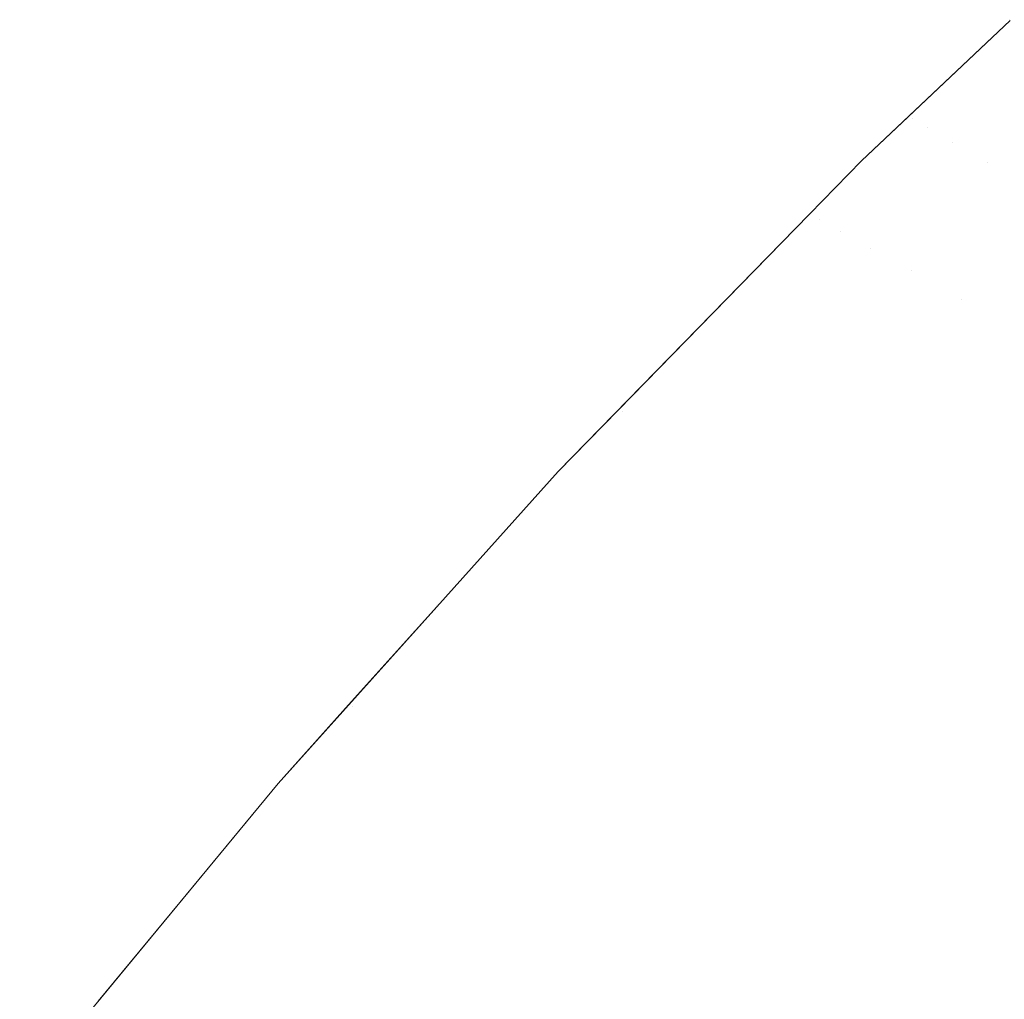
# Model space of a CAD drawing. Header units: centimetres. Extents: x -35.1 to 36.2, y 3.4 to 5.2.
# Tile 67 of 256: x -35.0679 to -35.0578, y 5.1521 to 5.1622. Entities that reach past the tile are written whole.
import ezdxf

# ---------------------------------------------------------------- set-up
doc = ezdxf.new("R2010")
doc.units = ezdxf.units.CM
doc.header["$LTSCALE"] = 2.54
doc.layers.add('Lucido design-1', color=7, linetype='Continuous')

# ---------------------------------------------------------------- blocks, each defined once
blk = doc.blocks.new('Gruppo-4-1')
at = {"color": 7, "linetype": 'Continuous', "lineweight": 9}
for points, invisible_edges in [([(-35.059239, 5.160751, -1872.315514), (-35.05977, 5.160205, -1872.313952), (-35.057718, 5.162198, -1872.313952)], 11), ([(-35.05977, 5.160205, -1872.313952), (-35.059731, 5.160183, -1872.31239), (-35.057679, 5.162175, -1872.31239), (-35.057718, 5.162198, -1872.313952)], 15), ([(-35.057615, 5.162137, -1872.310829), (-35.057679, 5.162175, -1872.31239), (-35.059731, 5.160183, -1872.31239), (-35.059666, 5.160146, -1872.310829)], 15), ([(-35.059666, 5.160146, -1872.310829), (-35.059574, 5.160095, -1872.30927), (-35.057526, 5.162084, -1872.30927), (-35.057615, 5.162137, -1872.310829)], 15), ([(-35.057718, 5.162198, -1872.313952), (-35.057714, 5.162188, -1872.315514), (-35.059239, 5.160751, -1872.315514)], 9), ([(-35.059239, 5.160751, -1872.315514), (-35.057714, 5.162188, -1872.315514), (-35.057714, 5.162188, -1872.915514), (-35.05876, 5.161202, -1872.915514)], 10), ([(-35.05876, 5.161202, -1872.915514), (-35.057714, 5.162188, -1872.915514), (-35.057679, 5.162175, -1872.918638), (-35.058717, 5.161181, -1872.918638)], 14), ([(-35.058717, 5.161181, -1872.918638), (-35.057679, 5.162175, -1872.918638), (-35.057526, 5.162084, -1872.921758), (-35.058562, 5.161091, -1872.921758)], 15), ([(-35.057411, 5.162016, -1872.307713), (-35.057526, 5.162084, -1872.30927), (-35.059574, 5.160095, -1872.30927), (-35.059457, 5.160029, -1872.307713)], 15), ([(-35.059457, 5.160029, -1872.307713), (-35.059314, 5.159949, -1872.30616), (-35.05727, 5.161933, -1872.30616), (-35.057411, 5.162016, -1872.307713)], 15), ([(-35.058562, 5.161091, -1872.921758), (-35.057526, 5.162084, -1872.921758), (-35.05727, 5.161933, -1872.924868), (-35.058304, 5.160943, -1872.924868)], 15), ([(-35.057104, 5.161836, -1872.304609), (-35.05727, 5.161933, -1872.30616), (-35.059314, 5.159949, -1872.30616), (-35.059145, 5.159854, -1872.304609)], 15), ([(-35.058304, 5.160943, -1872.924868), (-35.05727, 5.161933, -1872.924868), (-35.056914, 5.161723, -1872.927965), (-35.057943, 5.160736, -1872.927965)], 15), ([(-35.059145, 5.159854, -1872.304609), (-35.05895, 5.159745, -1872.303063), (-35.056914, 5.161723, -1872.303063), (-35.057104, 5.161836, -1872.304609)], 15), ([(-35.056698, 5.161595, -1872.301521), (-35.056914, 5.161723, -1872.303063), (-35.05895, 5.159745, -1872.303063), (-35.05873, 5.159622, -1872.301521)], 15), ([(-35.057943, 5.160736, -1872.927965), (-35.056914, 5.161723, -1872.927965), (-35.056457, 5.161453, -1872.931044), (-35.057482, 5.16047, -1872.931044)], 15), ([(-35.05873, 5.159622, -1872.301521), (-35.058485, 5.159484, -1872.299984), (-35.056457, 5.161453, -1872.299984), (-35.056698, 5.161595, -1872.301521)], 15), ([(-35.056191, 5.161296, -1872.298453), (-35.056457, 5.161453, -1872.299984), (-35.058485, 5.159484, -1872.299984), (-35.058214, 5.159332, -1872.298453)], 15), ([(-35.058214, 5.159332, -1872.298453), (-35.057918, 5.159167, -1872.296927), (-35.055901, 5.161125, -1872.296927), (-35.056191, 5.161296, -1872.298453)], 15), ([(-35.059239, 5.160751, -1872.915514), (-35.058717, 5.161181, -1872.918638), (-35.05977, 5.160205, -1872.917076)], 11), ([(-35.058717, 5.161181, -1872.918638), (-35.059731, 5.160183, -1872.918638), (-35.05977, 5.160205, -1872.917076)], 11), ([(-35.059666, 5.160146, -1872.920199), (-35.059731, 5.160183, -1872.918638), (-35.058717, 5.161181, -1872.918638)], 11), ([(-35.058717, 5.161181, -1872.918638), (-35.058562, 5.161091, -1872.921758), (-35.059574, 5.160095, -1872.921758), (-35.059666, 5.160146, -1872.920199)], 15), ([(-35.05876, 5.161202, -1872.915514), (-35.059239, 5.160751, -1872.915514), (-35.059239, 5.160751, -1872.315514)], 10), ([(-35.059239, 5.160751, -1872.915514), (-35.05876, 5.161202, -1872.915514), (-35.058717, 5.161181, -1872.918638)], 10), ([(-35.055587, 5.160939, -1872.295409), (-35.055901, 5.161125, -1872.296927), (-35.057918, 5.159167, -1872.296927), (-35.057598, 5.158987, -1872.295409)], 15), ([(-35.059457, 5.160029, -1872.923315), (-35.059574, 5.160095, -1872.921758), (-35.058562, 5.161091, -1872.921758)], 11), ([(-35.058562, 5.161091, -1872.921758), (-35.058304, 5.160943, -1872.924868), (-35.059314, 5.159949, -1872.924868), (-35.059457, 5.160029, -1872.923315)], 15), ([(-35.059145, 5.159854, -1872.926419), (-35.059314, 5.159949, -1872.924868), (-35.058304, 5.160943, -1872.924868)], 11), ([(-35.058304, 5.160943, -1872.924868), (-35.057943, 5.160736, -1872.927965), (-35.05895, 5.159745, -1872.927965), (-35.059145, 5.159854, -1872.926419)], 15), ([(-35.059239, 5.160751, -1872.315514), (-35.059774, 5.160203, -1872.315514), (-35.05977, 5.160205, -1872.313952)], 10), ([(-35.059774, 5.160203, -1872.315514), (-35.059239, 5.160751, -1872.315514), (-35.059239, 5.160751, -1872.915514), (-35.059774, 5.160203, -1872.915514)], 10), ([(-35.05977, 5.160205, -1872.917076), (-35.059774, 5.160203, -1872.915514), (-35.059239, 5.160751, -1872.915514)], 9), ([(-35.05873, 5.159622, -1872.929507), (-35.05895, 5.159745, -1872.927965), (-35.057943, 5.160736, -1872.927965)], 11), ([(-35.057943, 5.160736, -1872.927965), (-35.057482, 5.16047, -1872.931044), (-35.058485, 5.159484, -1872.931044), (-35.05873, 5.159622, -1872.929507)], 15), ([(-35.058214, 5.159332, -1872.932576), (-35.058485, 5.159484, -1872.931044), (-35.057482, 5.16047, -1872.931044)], 11), ([(-35.057482, 5.16047, -1872.931044), (-35.056921, 5.160147, -1872.934101), (-35.057918, 5.159167, -1872.934101), (-35.058214, 5.159332, -1872.932576)], 15), ([(-35.061731, 5.158199, -1872.917076), (-35.062352, 5.157563, -1872.915514), (-35.059774, 5.160203, -1872.915514), (-35.05977, 5.160205, -1872.917076)], 13), ([(-35.061733, 5.158196, -1872.315514), (-35.060758, 5.159194, -1872.315514), (-35.059774, 5.160203, -1872.915514), (-35.062352, 5.157563, -1872.915514)], 10), ([(-35.05977, 5.160205, -1872.917076), (-35.059731, 5.160183, -1872.918638), (-35.061691, 5.158178, -1872.918638), (-35.061731, 5.158199, -1872.917076)], 15), ([(-35.060758, 5.159194, -1872.315514), (-35.060722, 5.159182, -1872.31239), (-35.05977, 5.160205, -1872.313952)], 11), ([(-35.05977, 5.160205, -1872.313952), (-35.059774, 5.160203, -1872.315514), (-35.060758, 5.159194, -1872.315514)], 9), ([(-35.060758, 5.159194, -1872.315514), (-35.059774, 5.160203, -1872.315514), (-35.059774, 5.160203, -1872.915514)], 10), ([(-35.060722, 5.159182, -1872.31239), (-35.059731, 5.160183, -1872.31239), (-35.05977, 5.160205, -1872.313952)], 11), ([(-35.061624, 5.158143, -1872.920199), (-35.061691, 5.158178, -1872.918638), (-35.059731, 5.160183, -1872.918638), (-35.059666, 5.160146, -1872.920199)], 15), ([(-35.059666, 5.160146, -1872.920199), (-35.059574, 5.160095, -1872.921758), (-35.061531, 5.158093, -1872.921758), (-35.061624, 5.158143, -1872.920199)], 15), ([(-35.061412, 5.15803, -1872.923315), (-35.061531, 5.158093, -1872.921758), (-35.059574, 5.160095, -1872.921758), (-35.059457, 5.160029, -1872.923315)], 15), ([(-35.059666, 5.160146, -1872.310829), (-35.059731, 5.160183, -1872.31239), (-35.060722, 5.159182, -1872.31239), (-35.060564, 5.159095, -1872.30927)], 15), ([(-35.060564, 5.159095, -1872.30927), (-35.059574, 5.160095, -1872.30927), (-35.059666, 5.160146, -1872.310829)], 11), ([(-35.059457, 5.160029, -1872.307713), (-35.059574, 5.160095, -1872.30927), (-35.060564, 5.159095, -1872.30927), (-35.060301, 5.158952, -1872.30616)], 15), ([(-35.057598, 5.158987, -1872.935619), (-35.057918, 5.159167, -1872.934101), (-35.056921, 5.160147, -1872.934101)], 11), ([(-35.059457, 5.160029, -1872.923315), (-35.059314, 5.159949, -1872.924868), (-35.061266, 5.157952, -1872.924868), (-35.061412, 5.15803, -1872.923315)], 15), ([(-35.060301, 5.158952, -1872.30616), (-35.059314, 5.159949, -1872.30616), (-35.059457, 5.160029, -1872.307713)], 11), ([(-35.061094, 5.15786, -1872.926419), (-35.061266, 5.157952, -1872.924868), (-35.059314, 5.159949, -1872.924868), (-35.059145, 5.159854, -1872.926419)], 15), ([(-35.059145, 5.159854, -1872.304609), (-35.059314, 5.159949, -1872.30616), (-35.060301, 5.158952, -1872.30616), (-35.059934, 5.158751, -1872.303063)], 15), ([(-35.059145, 5.159854, -1872.926419), (-35.05895, 5.159745, -1872.927965), (-35.060896, 5.157755, -1872.927965), (-35.061094, 5.15786, -1872.926419)], 15), ([(-35.059934, 5.158751, -1872.303063), (-35.05895, 5.159745, -1872.303063), (-35.059145, 5.159854, -1872.304609)], 11), ([(-35.060672, 5.157636, -1872.929507), (-35.060896, 5.157755, -1872.927965), (-35.05895, 5.159745, -1872.927965), (-35.05873, 5.159622, -1872.929507)], 15), ([(-35.05873, 5.159622, -1872.301521), (-35.05895, 5.159745, -1872.303063), (-35.059934, 5.158751, -1872.303063), (-35.059465, 5.158495, -1872.299984)], 15), ([(-35.05873, 5.159622, -1872.929507), (-35.058485, 5.159484, -1872.931044), (-35.060422, 5.157503, -1872.931044), (-35.060672, 5.157636, -1872.929507)], 15), ([(-35.059465, 5.158495, -1872.299984), (-35.058485, 5.159484, -1872.299984), (-35.05873, 5.159622, -1872.301521)], 11), ([(-35.060146, 5.157356, -1872.932576), (-35.060422, 5.157503, -1872.931044), (-35.058485, 5.159484, -1872.931044), (-35.058214, 5.159332, -1872.932576)], 15), ([(-35.058214, 5.159332, -1872.298453), (-35.058485, 5.159484, -1872.299984), (-35.059465, 5.158495, -1872.299984), (-35.058893, 5.158182, -1872.296927)], 15), ([(-35.058214, 5.159332, -1872.932576), (-35.057918, 5.159167, -1872.934101), (-35.059845, 5.157196, -1872.934101), (-35.060146, 5.157356, -1872.932576)], 15), ([(-35.058893, 5.158182, -1872.296927), (-35.057918, 5.159167, -1872.296927), (-35.058214, 5.159332, -1872.298453)], 11), ([(-35.060758, 5.159194, -1872.315514), (-35.061733, 5.158196, -1872.315514), (-35.061691, 5.158178, -1872.31239), (-35.060722, 5.159182, -1872.31239)], 14), ([(-35.060722, 5.159182, -1872.31239), (-35.061691, 5.158178, -1872.31239), (-35.061531, 5.158093, -1872.30927), (-35.060564, 5.159095, -1872.30927)], 15), ([(-35.060564, 5.159095, -1872.30927), (-35.061531, 5.158093, -1872.30927), (-35.061266, 5.157952, -1872.30616), (-35.060301, 5.158952, -1872.30616)], 15), ([(-35.059519, 5.157022, -1872.935619), (-35.059845, 5.157196, -1872.934101), (-35.057918, 5.159167, -1872.934101), (-35.057598, 5.158987, -1872.935619)], 15), ([(-35.057598, 5.158987, -1872.295409), (-35.057918, 5.159167, -1872.296927), (-35.058893, 5.158182, -1872.296927), (-35.058221, 5.157816, -1872.293898)], 15), ([(-35.057598, 5.158987, -1872.935619), (-35.057253, 5.158793, -1872.93713), (-35.059167, 5.156835, -1872.93713), (-35.059519, 5.157022, -1872.935619)], 15), ([(-35.058221, 5.157816, -1872.293898), (-35.057253, 5.158793, -1872.293898), (-35.057598, 5.158987, -1872.295409)], 11), ([(-35.060301, 5.158952, -1872.30616), (-35.061266, 5.157952, -1872.30616), (-35.060896, 5.157755, -1872.303063), (-35.059934, 5.158751, -1872.303063)], 15), ([(-35.058791, 5.156635, -1872.938634), (-35.059167, 5.156835, -1872.93713), (-35.057253, 5.158793, -1872.93713), (-35.056884, 5.158586, -1872.938634)], 15), ([(-35.056884, 5.158586, -1872.292394), (-35.057253, 5.158793, -1872.293898), (-35.058221, 5.157816, -1872.293898), (-35.057452, 5.157395, -1872.290899)], 15), ([(-35.059934, 5.158751, -1872.303063), (-35.060896, 5.157755, -1872.303063), (-35.060422, 5.157503, -1872.299984), (-35.059465, 5.158495, -1872.299984)], 15), ([(-35.056884, 5.158586, -1872.938634), (-35.05649, 5.158366, -1872.940129), (-35.058391, 5.156422, -1872.940129), (-35.058791, 5.156635, -1872.938634)], 15), ([(-35.059465, 5.158495, -1872.299984), (-35.060422, 5.157503, -1872.299984), (-35.059845, 5.157196, -1872.296927), (-35.058893, 5.158182, -1872.296927)], 15), ([(-35.057966, 5.156196, -1872.941616), (-35.058391, 5.156422, -1872.940129), (-35.05649, 5.158366, -1872.940129), (-35.056073, 5.158132, -1872.941616)], 15), ([(-35.062352, 5.157563, -1872.915514), (-35.061731, 5.158199, -1872.917076), (-35.0636, 5.156184, -1872.917076)], 11), ([(-35.061731, 5.158199, -1872.917076), (-35.061691, 5.158178, -1872.918638), (-35.06356, 5.156163, -1872.918638), (-35.0636, 5.156184, -1872.917076)], 15), ([(-35.063492, 5.156129, -1872.920199), (-35.06356, 5.156163, -1872.918638), (-35.061691, 5.158178, -1872.918638), (-35.061624, 5.158143, -1872.920199)], 15), ([(-35.062476, 5.157088, -1872.30927), (-35.061531, 5.158093, -1872.30927), (-35.061691, 5.158178, -1872.31239), (-35.062637, 5.157172, -1872.31239)], 15), ([(-35.062352, 5.157563, -1872.315514), (-35.062637, 5.157172, -1872.31239), (-35.061691, 5.158178, -1872.31239)], 11), ([(-35.061691, 5.158178, -1872.31239), (-35.061733, 5.158196, -1872.315514), (-35.062352, 5.157563, -1872.315514)], 9), ([(-35.062352, 5.157563, -1872.915514), (-35.062352, 5.157563, -1872.315514), (-35.061733, 5.158196, -1872.315514)], 9), ([(-35.058893, 5.158182, -1872.296927), (-35.059845, 5.157196, -1872.296927), (-35.059167, 5.156835, -1872.293898), (-35.058221, 5.157816, -1872.293898)], 15), ([(-35.061624, 5.158143, -1872.920199), (-35.061531, 5.158093, -1872.921758), (-35.063398, 5.156081, -1872.921758), (-35.063492, 5.156129, -1872.920199)], 15), ([(-35.063276, 5.15602, -1872.923315), (-35.063398, 5.156081, -1872.921758), (-35.061531, 5.158093, -1872.921758), (-35.061412, 5.15803, -1872.923315)], 15), ([(-35.062208, 5.15695, -1872.30616), (-35.061266, 5.157952, -1872.30616), (-35.061531, 5.158093, -1872.30927), (-35.062476, 5.157088, -1872.30927)], 15), ([(-35.056073, 5.158132, -1872.941616), (-35.055633, 5.157885, -1872.943094), (-35.057517, 5.155957, -1872.943094), (-35.057966, 5.156196, -1872.941616)], 15), ([(-35.061412, 5.15803, -1872.923315), (-35.061266, 5.157952, -1872.924868), (-35.063128, 5.155945, -1872.924868), (-35.063276, 5.15602, -1872.923315)], 15), ([(-35.062953, 5.155857, -1872.926419), (-35.063128, 5.155945, -1872.924868), (-35.061266, 5.157952, -1872.924868), (-35.061094, 5.15786, -1872.926419)], 15), ([(-35.061835, 5.156756, -1872.303063), (-35.060896, 5.157755, -1872.303063), (-35.061266, 5.157952, -1872.30616), (-35.062208, 5.15695, -1872.30616)], 15), ([(-35.061094, 5.15786, -1872.926419), (-35.060896, 5.157755, -1872.927965), (-35.062751, 5.155755, -1872.927965), (-35.062953, 5.155857, -1872.926419)], 15), ([(-35.058221, 5.157816, -1872.293898), (-35.059167, 5.156835, -1872.293898), (-35.058391, 5.156422, -1872.290899), (-35.057452, 5.157395, -1872.290899)], 15), ([(-35.062523, 5.15564, -1872.929507), (-35.062751, 5.155755, -1872.927965), (-35.060896, 5.157755, -1872.927965), (-35.060672, 5.157636, -1872.929507)], 15), ([(-35.061357, 5.156508, -1872.299984), (-35.060422, 5.157503, -1872.299984), (-35.060896, 5.157755, -1872.303063), (-35.061835, 5.156756, -1872.303063)], 15), ([(-35.060672, 5.157636, -1872.929507), (-35.060422, 5.157503, -1872.931044), (-35.062269, 5.155511, -1872.931044), (-35.062523, 5.15564, -1872.929507)], 15), ([(-35.0636, 5.156184, -1872.917076), (-35.063598, 5.156176, -1872.915514), (-35.062352, 5.157563, -1872.915514)], 9), ([(-35.062352, 5.157563, -1872.315514), (-35.063598, 5.156176, -1872.315514), (-35.06356, 5.156163, -1872.31239), (-35.062637, 5.157172, -1872.31239)], 14), ([(-35.063598, 5.156176, -1872.315514), (-35.062352, 5.157563, -1872.315514), (-35.062352, 5.157563, -1872.915514), (-35.063598, 5.156176, -1872.915514)], 10), ([(-35.061989, 5.15537, -1872.932576), (-35.062269, 5.155511, -1872.931044), (-35.060422, 5.157503, -1872.931044), (-35.060146, 5.157356, -1872.932576)], 15), ([(-35.060775, 5.156206, -1872.296927), (-35.059845, 5.157196, -1872.296927), (-35.060422, 5.157503, -1872.299984), (-35.061357, 5.156508, -1872.299984)], 15), ([(-35.057452, 5.157395, -1872.290899), (-35.058391, 5.156422, -1872.290899), (-35.057517, 5.155957, -1872.287934), (-35.056586, 5.156922, -1872.287934)], 15), ([(-35.060146, 5.157356, -1872.932576), (-35.059845, 5.157196, -1872.934101), (-35.061682, 5.155215, -1872.934101), (-35.061989, 5.15537, -1872.932576)], 15), ([(-35.062637, 5.157172, -1872.31239), (-35.06356, 5.156163, -1872.31239), (-35.063398, 5.156081, -1872.30927), (-35.062476, 5.157088, -1872.30927)], 15), ([(-35.061351, 5.155048, -1872.935619), (-35.061682, 5.155215, -1872.934101), (-35.059845, 5.157196, -1872.934101), (-35.059519, 5.157022, -1872.935619)], 15), ([(-35.060091, 5.155852, -1872.293898), (-35.059167, 5.156835, -1872.293898), (-35.059845, 5.157196, -1872.296927), (-35.060775, 5.156206, -1872.296927)], 15), ([(-35.062476, 5.157088, -1872.30927), (-35.063398, 5.156081, -1872.30927), (-35.063128, 5.155945, -1872.30616), (-35.062208, 5.15695, -1872.30616)], 15), ([(-35.059519, 5.157022, -1872.935619), (-35.059167, 5.156835, -1872.93713), (-35.060993, 5.154867, -1872.93713), (-35.061351, 5.155048, -1872.935619)], 15), ([(-35.062208, 5.15695, -1872.30616), (-35.063128, 5.155945, -1872.30616), (-35.062751, 5.155755, -1872.303063), (-35.061835, 5.156756, -1872.303063)], 15), ([(-35.060611, 5.154674, -1872.938634), (-35.060993, 5.154867, -1872.93713), (-35.059167, 5.156835, -1872.93713), (-35.058791, 5.156635, -1872.938634)], 15), ([(-35.059308, 5.155446, -1872.290899), (-35.058391, 5.156422, -1872.290899), (-35.059167, 5.156835, -1872.293898), (-35.060091, 5.155852, -1872.293898)], 15), ([(-35.061835, 5.156756, -1872.303063), (-35.062751, 5.155755, -1872.303063), (-35.062269, 5.155511, -1872.299984), (-35.061357, 5.156508, -1872.299984)], 15), ([(-35.058791, 5.156635, -1872.938634), (-35.058391, 5.156422, -1872.940129), (-35.060203, 5.154468, -1872.940129), (-35.060611, 5.154674, -1872.938634)], 15), ([(-35.061357, 5.156508, -1872.299984), (-35.062269, 5.155511, -1872.299984), (-35.061682, 5.155215, -1872.296927), (-35.060775, 5.156206, -1872.296927)], 15), ([(-35.059771, 5.15425, -1872.941616), (-35.060203, 5.154468, -1872.940129), (-35.058391, 5.156422, -1872.940129), (-35.057966, 5.156196, -1872.941616)], 15), ([(-35.058427, 5.154989, -1872.287934), (-35.057517, 5.155957, -1872.287934), (-35.058391, 5.156422, -1872.290899), (-35.059308, 5.155446, -1872.290899)], 15), ([(-35.0636, 5.156184, -1872.917076), (-35.065381, 5.154161, -1872.917076), (-35.065226, 5.154364, -1872.915514)], 11), ([(-35.0636, 5.156184, -1872.917076), (-35.06356, 5.156163, -1872.918638), (-35.065339, 5.154142, -1872.918638), (-35.065381, 5.154161, -1872.917076)], 15), ([(-35.065271, 5.154109, -1872.920199), (-35.065339, 5.154142, -1872.918638), (-35.06356, 5.156163, -1872.918638), (-35.063492, 5.156129, -1872.920199)], 15), ([(-35.065226, 5.154364, -1872.915514), (-35.063598, 5.156176, -1872.915514), (-35.0636, 5.156184, -1872.917076)], 10), ([(-35.064503, 5.155169, -1872.315514), (-35.063598, 5.156176, -1872.315514), (-35.063598, 5.156176, -1872.915514), (-35.065226, 5.154364, -1872.915514)], 10), ([(-35.064461, 5.155153, -1872.31239), (-35.06356, 5.156163, -1872.31239), (-35.063598, 5.156176, -1872.315514), (-35.064503, 5.155169, -1872.315514)], 11), ([(-35.064297, 5.155073, -1872.30927), (-35.063398, 5.156081, -1872.30927), (-35.06356, 5.156163, -1872.31239), (-35.064461, 5.155153, -1872.31239)], 15), ([(-35.060775, 5.156206, -1872.296927), (-35.061682, 5.155215, -1872.296927), (-35.060993, 5.154867, -1872.293898), (-35.060091, 5.155852, -1872.293898)], 15), ([(-35.057966, 5.156196, -1872.941616), (-35.057517, 5.155957, -1872.943094), (-35.059315, 5.15402, -1872.943094), (-35.059771, 5.15425, -1872.941616)], 15), ([(-35.063492, 5.156129, -1872.920199), (-35.063398, 5.156081, -1872.921758), (-35.065175, 5.154063, -1872.921758), (-35.065271, 5.154109, -1872.920199)], 15), ([(-35.065051, 5.154004, -1872.923315), (-35.065175, 5.154063, -1872.921758), (-35.063398, 5.156081, -1872.921758), (-35.063276, 5.15602, -1872.923315)], 15), ([(-35.064025, 5.154939, -1872.30616), (-35.063128, 5.155945, -1872.30616), (-35.063398, 5.156081, -1872.30927), (-35.064297, 5.155073, -1872.30927)], 15), ([(-35.063276, 5.15602, -1872.923315), (-35.063128, 5.155945, -1872.924868), (-35.064901, 5.153931, -1872.924868), (-35.065051, 5.154004, -1872.923315)], 15), ([(-35.058834, 5.153777, -1872.944562), (-35.059315, 5.15402, -1872.943094), (-35.057517, 5.155957, -1872.943094), (-35.057045, 5.155706, -1872.944562)], 15), ([(-35.057451, 5.154483, -1872.285009), (-35.05655, 5.155442, -1872.285009), (-35.057517, 5.155957, -1872.287934), (-35.058427, 5.154989, -1872.287934)], 15), ([(-35.064723, 5.153846, -1872.926419), (-35.064901, 5.153931, -1872.924868), (-35.063128, 5.155945, -1872.924868), (-35.062953, 5.155857, -1872.926419)], 15), ([(-35.062953, 5.155857, -1872.926419), (-35.062751, 5.155755, -1872.927965), (-35.064518, 5.153748, -1872.927965), (-35.064723, 5.153846, -1872.926419)], 15), ([(-35.063646, 5.154752, -1872.303063), (-35.062751, 5.155755, -1872.303063), (-35.063128, 5.155945, -1872.30616), (-35.064025, 5.154939, -1872.30616)], 15), ([(-35.060091, 5.155852, -1872.293898), (-35.060993, 5.154867, -1872.293898), (-35.060203, 5.154468, -1872.290899), (-35.059308, 5.155446, -1872.290899)], 15), ([(-35.064286, 5.153637, -1872.929507), (-35.064518, 5.153748, -1872.927965), (-35.062751, 5.155755, -1872.927965), (-35.062523, 5.15564, -1872.929507)], 15), ([(-35.063159, 5.154513, -1872.299984), (-35.062269, 5.155511, -1872.299984), (-35.062751, 5.155755, -1872.303063), (-35.063646, 5.154752, -1872.303063)], 15), ([(-35.057045, 5.155706, -1872.944562), (-35.05655, 5.155442, -1872.946019), (-35.05833, 5.153522, -1872.946019), (-35.058834, 5.153777, -1872.944562)], 15), ([(-35.062523, 5.15564, -1872.929507), (-35.062269, 5.155511, -1872.931044), (-35.064028, 5.153513, -1872.931044), (-35.064286, 5.153637, -1872.929507)], 15), ([(-35.063743, 5.153377, -1872.932576), (-35.064028, 5.153513, -1872.931044), (-35.062269, 5.155511, -1872.931044), (-35.061989, 5.15537, -1872.932576)], 15), ([(-35.062568, 5.154222, -1872.296927), (-35.061682, 5.155215, -1872.296927), (-35.062269, 5.155511, -1872.299984), (-35.063159, 5.154513, -1872.299984)], 15), ([(-35.059308, 5.155446, -1872.290899), (-35.060203, 5.154468, -1872.290899), (-35.059315, 5.15402, -1872.287934), (-35.058427, 5.154989, -1872.287934)], 15), ([(-35.061989, 5.15537, -1872.932576), (-35.061682, 5.155215, -1872.934101), (-35.063432, 5.153228, -1872.934101), (-35.063743, 5.153377, -1872.932576)], 15), ([(-35.057803, 5.153256, -1872.947466), (-35.05833, 5.153522, -1872.946019), (-35.05655, 5.155442, -1872.946019), (-35.056031, 5.155166, -1872.947466)], 15), ([(-35.064461, 5.155153, -1872.31239), (-35.065339, 5.154142, -1872.31239), (-35.065175, 5.154063, -1872.30927), (-35.064297, 5.155073, -1872.30927)], 15), ([(-35.065226, 5.154364, -1872.315514), (-35.065339, 5.154142, -1872.31239), (-35.064461, 5.155153, -1872.31239)], 11), ([(-35.064461, 5.155153, -1872.31239), (-35.064503, 5.155169, -1872.315514), (-35.065226, 5.154364, -1872.315514)], 9), ([(-35.065226, 5.154364, -1872.915514), (-35.065226, 5.154364, -1872.315514), (-35.064503, 5.155169, -1872.315514)], 9), ([(-35.063095, 5.153066, -1872.935619), (-35.063432, 5.153228, -1872.934101), (-35.061682, 5.155215, -1872.934101), (-35.061351, 5.155048, -1872.935619)], 15), ([(-35.061873, 5.15388, -1872.293898), (-35.060993, 5.154867, -1872.293898), (-35.061682, 5.155215, -1872.296927), (-35.062568, 5.154222, -1872.296927)], 15), ([(-35.056031, 5.155166, -1872.947466), (-35.05549, 5.154878, -1872.948903), (-35.057253, 5.152978, -1872.948903), (-35.057803, 5.153256, -1872.947466)], 15), ([(-35.064297, 5.155073, -1872.30927), (-35.065175, 5.154063, -1872.30927), (-35.064901, 5.153931, -1872.30616), (-35.064025, 5.154939, -1872.30616)], 15), ([(-35.061351, 5.155048, -1872.935619), (-35.060993, 5.154867, -1872.93713), (-35.062732, 5.152892, -1872.93713), (-35.063095, 5.153066, -1872.935619)], 15), ([(-35.064025, 5.154939, -1872.30616), (-35.064901, 5.153931, -1872.30616), (-35.064518, 5.153748, -1872.303063), (-35.063646, 5.154752, -1872.303063)], 15), ([(-35.058427, 5.154989, -1872.287934), (-35.059315, 5.15402, -1872.287934), (-35.05833, 5.153522, -1872.285009), (-35.057451, 5.154483, -1872.285009)], 15), ([(-35.062343, 5.152706, -1872.938634), (-35.062732, 5.152892, -1872.93713), (-35.060993, 5.154867, -1872.93713), (-35.060611, 5.154674, -1872.938634)], 15), ([(-35.061077, 5.153489, -1872.290899), (-35.060203, 5.154468, -1872.290899), (-35.060993, 5.154867, -1872.293898), (-35.061873, 5.15388, -1872.293898)], 15), ([(-35.063646, 5.154752, -1872.303063), (-35.064518, 5.153748, -1872.303063), (-35.064028, 5.153513, -1872.299984), (-35.063159, 5.154513, -1872.299984)], 15), ([(-35.060611, 5.154674, -1872.938634), (-35.060203, 5.154468, -1872.940129), (-35.061929, 5.152508, -1872.940129), (-35.062343, 5.152706, -1872.938634)], 15), ([(-35.063159, 5.154513, -1872.299984), (-35.064028, 5.153513, -1872.299984), (-35.063432, 5.153228, -1872.296927), (-35.062568, 5.154222, -1872.296927)], 15), ([(-35.06149, 5.152298, -1872.941616), (-35.061929, 5.152508, -1872.940129), (-35.060203, 5.154468, -1872.940129), (-35.059771, 5.15425, -1872.941616)], 15), ([(-35.060181, 5.153048, -1872.287934), (-35.059315, 5.15402, -1872.287934), (-35.060203, 5.154468, -1872.290899), (-35.061077, 5.153489, -1872.290899)], 15), ([(-35.057451, 5.154483, -1872.285009), (-35.05833, 5.153522, -1872.285009), (-35.057253, 5.152978, -1872.282125), (-35.056382, 5.153929, -1872.282125)], 15), ([(-35.067073, 5.152129, -1872.315514), (-35.066236, 5.153142, -1872.315514), (-35.065226, 5.154364, -1872.915514), (-35.067879, 5.151154, -1872.915514)], 10), ([(-35.067073, 5.152134, -1872.917076), (-35.067879, 5.151154, -1872.915514), (-35.065226, 5.154364, -1872.915514), (-35.065381, 5.154161, -1872.917076)], 13), ([(-35.066196, 5.153129, -1872.31239), (-35.065339, 5.154142, -1872.31239), (-35.065226, 5.154364, -1872.315514), (-35.066236, 5.153142, -1872.315514)], 11), ([(-35.066236, 5.153142, -1872.315514), (-35.065226, 5.154364, -1872.315514), (-35.065226, 5.154364, -1872.915514)], 10), ([(-35.059771, 5.15425, -1872.941616), (-35.059315, 5.15402, -1872.943094), (-35.061026, 5.152075, -1872.943094), (-35.06149, 5.152298, -1872.941616)], 15), ([(-35.065381, 5.154161, -1872.917076), (-35.065339, 5.154142, -1872.918638), (-35.067031, 5.152115, -1872.918638), (-35.067073, 5.152134, -1872.917076)], 15), ([(-35.066961, 5.152084, -1872.920199), (-35.067031, 5.152115, -1872.918638), (-35.065339, 5.154142, -1872.918638), (-35.065271, 5.154109, -1872.920199)], 15), ([(-35.06603, 5.153052, -1872.30927), (-35.065175, 5.154063, -1872.30927), (-35.065339, 5.154142, -1872.31239), (-35.066196, 5.153129, -1872.31239)], 15), ([(-35.062568, 5.154222, -1872.296927), (-35.063432, 5.153228, -1872.296927), (-35.062732, 5.152892, -1872.293898), (-35.061873, 5.15388, -1872.293898)], 15), ([(-35.065271, 5.154109, -1872.920199), (-35.065175, 5.154063, -1872.921758), (-35.066864, 5.152039, -1872.921758), (-35.066961, 5.152084, -1872.920199)], 15), ([(-35.066739, 5.151983, -1872.923315), (-35.066864, 5.152039, -1872.921758), (-35.065175, 5.154063, -1872.921758), (-35.065051, 5.154004, -1872.923315)], 15), ([(-35.065754, 5.152923, -1872.30616), (-35.064901, 5.153931, -1872.30616), (-35.065175, 5.154063, -1872.30927), (-35.06603, 5.153052, -1872.30927)], 15), ([(-35.065051, 5.154004, -1872.923315), (-35.064901, 5.153931, -1872.924868), (-35.066586, 5.151913, -1872.924868), (-35.066739, 5.151983, -1872.923315)], 15), ([(-35.066405, 5.151831, -1872.926419), (-35.066586, 5.151913, -1872.924868), (-35.064901, 5.153931, -1872.924868), (-35.064723, 5.153846, -1872.926419)], 15), ([(-35.065368, 5.152743, -1872.303063), (-35.064518, 5.153748, -1872.303063), (-35.064901, 5.153931, -1872.30616), (-35.065754, 5.152923, -1872.30616)], 15), ([(-35.060538, 5.151842, -1872.944562), (-35.061026, 5.152075, -1872.943094), (-35.059315, 5.15402, -1872.943094), (-35.058834, 5.153777, -1872.944562)], 15), ([(-35.059189, 5.15256, -1872.285009), (-35.05833, 5.153522, -1872.285009), (-35.059315, 5.15402, -1872.287934), (-35.060181, 5.153048, -1872.287934)], 15), ([(-35.064723, 5.153846, -1872.926419), (-35.064518, 5.153748, -1872.927965), (-35.066197, 5.151737, -1872.927965), (-35.066405, 5.151831, -1872.926419)], 15), ([(-35.061873, 5.15388, -1872.293898), (-35.062732, 5.152892, -1872.293898), (-35.061929, 5.152508, -1872.290899), (-35.061077, 5.153489, -1872.290899)], 15), ([(-35.065962, 5.15163, -1872.929507), (-35.066197, 5.151737, -1872.927965), (-35.064518, 5.153748, -1872.927965), (-35.064286, 5.153637, -1872.929507)], 15), ([(-35.064875, 5.152512, -1872.299984), (-35.064028, 5.153513, -1872.299984), (-35.064518, 5.153748, -1872.303063), (-35.065368, 5.152743, -1872.303063)], 15), ([(-35.058834, 5.153777, -1872.944562), (-35.05833, 5.153522, -1872.946019), (-35.060026, 5.151596, -1872.946019), (-35.060538, 5.151842, -1872.944562)], 15), ([(-35.064286, 5.153637, -1872.929507), (-35.064028, 5.153513, -1872.931044), (-35.0657, 5.151511, -1872.931044), (-35.065962, 5.15163, -1872.929507)], 15), ([(-35.065411, 5.151379, -1872.932576), (-35.0657, 5.151511, -1872.931044), (-35.064028, 5.153513, -1872.931044), (-35.063743, 5.153377, -1872.932576)], 15), ([(-35.064274, 5.152232, -1872.296927), (-35.063432, 5.153228, -1872.296927), (-35.064028, 5.153513, -1872.299984), (-35.064875, 5.152512, -1872.299984)], 15), ([(-35.061077, 5.153489, -1872.290899), (-35.061929, 5.152508, -1872.290899), (-35.061026, 5.152075, -1872.287934), (-35.060181, 5.153048, -1872.287934)], 15), ([(-35.05949, 5.15134, -1872.947466), (-35.060026, 5.151596, -1872.946019), (-35.05833, 5.153522, -1872.946019), (-35.057803, 5.153256, -1872.947466)], 15), ([(-35.058102, 5.152026, -1872.282125), (-35.057253, 5.152978, -1872.282125), (-35.05833, 5.153522, -1872.285009), (-35.059189, 5.15256, -1872.285009)], 15), ([(-35.063743, 5.153377, -1872.932576), (-35.063432, 5.153228, -1872.934101), (-35.065095, 5.151236, -1872.934101), (-35.065411, 5.151379, -1872.932576)], 15), ([(-35.064753, 5.15108, -1872.935619), (-35.065095, 5.151236, -1872.934101), (-35.063432, 5.153228, -1872.934101), (-35.063095, 5.153066, -1872.935619)], 15), ([(-35.063569, 5.151903, -1872.293898), (-35.062732, 5.152892, -1872.293898), (-35.063432, 5.153228, -1872.296927), (-35.064274, 5.152232, -1872.296927)], 15), ([(-35.057803, 5.153256, -1872.947466), (-35.057253, 5.152978, -1872.948903), (-35.058931, 5.151072, -1872.948903), (-35.05949, 5.15134, -1872.947466)], 15), ([(-35.066236, 5.153142, -1872.315514), (-35.067073, 5.152129, -1872.315514), (-35.067031, 5.152115, -1872.31239), (-35.066196, 5.153129, -1872.31239)], 14), ([(-35.066196, 5.153129, -1872.31239), (-35.067031, 5.152115, -1872.31239), (-35.066864, 5.152039, -1872.30927), (-35.06603, 5.153052, -1872.30927)], 15), ([(-35.06603, 5.153052, -1872.30927), (-35.066864, 5.152039, -1872.30927), (-35.066586, 5.151913, -1872.30616), (-35.065754, 5.152923, -1872.30616)], 15), ([(-35.063095, 5.153066, -1872.935619), (-35.062732, 5.152892, -1872.93713), (-35.064384, 5.150913, -1872.93713), (-35.064753, 5.15108, -1872.935619)], 15), ([(-35.060181, 5.153048, -1872.287934), (-35.061026, 5.152075, -1872.287934), (-35.060026, 5.151596, -1872.285009), (-35.059189, 5.15256, -1872.285009)], 15), ([(-35.065754, 5.152923, -1872.30616), (-35.066586, 5.151913, -1872.30616), (-35.066197, 5.151737, -1872.303063), (-35.065368, 5.152743, -1872.303063)], 15), ([(-35.058349, 5.150793, -1872.950327), (-35.058931, 5.151072, -1872.948903), (-35.057253, 5.152978, -1872.948903), (-35.05668, 5.152689, -1872.950327)], 15), ([(-35.056925, 5.151446, -1872.279288), (-35.056085, 5.152388, -1872.279288), (-35.057253, 5.152978, -1872.282125), (-35.058102, 5.152026, -1872.282125)], 15), ([(-35.06399, 5.150734, -1872.938634), (-35.064384, 5.150913, -1872.93713), (-35.062732, 5.152892, -1872.93713), (-35.062343, 5.152706, -1872.938634)], 15), ([(-35.06276, 5.151526, -1872.290899), (-35.061929, 5.152508, -1872.290899), (-35.062732, 5.152892, -1872.293898), (-35.063569, 5.151903, -1872.293898)], 15), ([(-35.065368, 5.152743, -1872.303063), (-35.066197, 5.151737, -1872.303063), (-35.0657, 5.151511, -1872.299984), (-35.064875, 5.152512, -1872.299984)], 15), ([(-35.062343, 5.152706, -1872.938634), (-35.061929, 5.152508, -1872.940129), (-35.063569, 5.150543, -1872.940129), (-35.06399, 5.150734, -1872.938634)], 15), ([(-35.05668, 5.152689, -1872.950327), (-35.056085, 5.152388, -1872.95174), (-35.057744, 5.150503, -1872.95174), (-35.058349, 5.150793, -1872.950327)], 15), ([(-35.059189, 5.15256, -1872.285009), (-35.060026, 5.151596, -1872.285009), (-35.058931, 5.151072, -1872.282125), (-35.058102, 5.152026, -1872.282125)], 15), ([(-35.064875, 5.152512, -1872.299984), (-35.0657, 5.151511, -1872.299984), (-35.065095, 5.151236, -1872.296927), (-35.064274, 5.152232, -1872.296927)], 15), ([(-35.063124, 5.150341, -1872.941616), (-35.063569, 5.150543, -1872.940129), (-35.061929, 5.152508, -1872.940129), (-35.06149, 5.152298, -1872.941616)], 15), ([(-35.06185, 5.151102, -1872.287934), (-35.061026, 5.152075, -1872.287934), (-35.061929, 5.152508, -1872.290899), (-35.06276, 5.151526, -1872.290899)], 15), ([(-35.064274, 5.152232, -1872.296927), (-35.065095, 5.151236, -1872.296927), (-35.064384, 5.150913, -1872.293898), (-35.063569, 5.151903, -1872.293898)], 15), ([(-35.06149, 5.152298, -1872.941616), (-35.061026, 5.152075, -1872.943094), (-35.062653, 5.150127, -1872.943094), (-35.063124, 5.150341, -1872.941616)], 15)]:
    blk.add_3dface(points, dxfattribs=dict(at, invisible_edges=invisible_edges))

msp = doc.modelspace()

# ---------------------------------------------------------------- block references
at = {"layer": 'Lucido design-1', "color": 7}
msp.add_blockref('Gruppo-4-1', (0, 0), dxfattribs=at)

doc.saveas('drawing.dxf')
